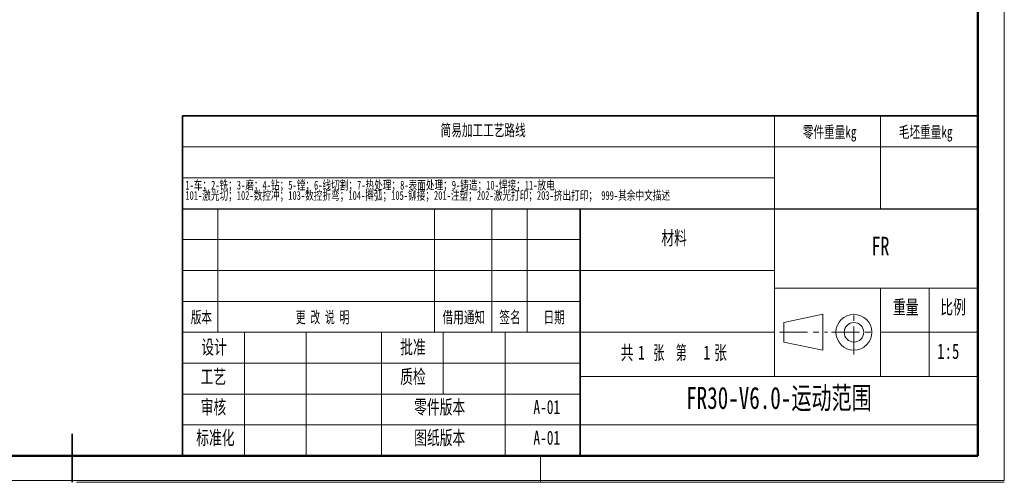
# Model space of a CAD drawing. Header units: millimetres. Extents: x 0 to 840, y 0 to 594.
# Tile 12 of 25: x 394 to 840, y 0 to 209. Entities that reach past the tile are written whole.
import ezdxf

# ---------------------------------------------------------------- set-up
doc = ezdxf.new("R2010")
doc.units = ezdxf.units.MM
doc.linetypes.add('CENTERX2', pattern=[20.32, 12.7, -2.54, 2.54, -2.54])
doc.layers.get('0').update_dxf_attribs({"lineweight": 18})
doc.layers.add('细线层', color=7, linetype='Continuous', lineweight=25)
doc.styles.add('SLDTEXTSTYLE0', font='txt', dxfattribs={"width": 0.7})
doc.styles.add('SLDTEXTSTYLE1', font='txt', dxfattribs={"width": 0.7})
doc.styles.add('SLDTEXTSTYLE2', font='txt', dxfattribs={"width": 0.614286})
doc.styles.add('SLDTEXTSTYLE3', font='txt', dxfattribs={"width": 0.6})

# ---------------------------------------------------------------- blocks, each defined once
blk = doc.blocks.new('SW_NOTE_1')
at = {"color": 0, "linetype": 'Continuous', "lineweight": 0, "attachment_point": 2}
for s, insert, char_height, width, style in [('共', (2.18, 4.09), 3.17, 5.8604, 'SLDTEXTSTYLE0'), ('张  第', (11.91, 4.09), 3.175, 15.6444, 'SLDTEXTSTYLE3'), ('张', (23.35, 4.09), 3.17, 5.6866, 'SLDTEXTSTYLE0'), ('1', (5.42, 4.09), 3.17, 2.4584, 'SLDTEXTSTYLE1'), ('1', (20.24, 4.09), 3.17, 1.8128, 'SLDTEXTSTYLE1')]:
    blk.add_mtext(s, dxfattribs=dict(at, insert=insert, char_height=char_height, width=width, style=style))
blk = doc.blocks.new('SW_NOTE_2')
at = {"color": 0, "linetype": 'Continuous', "lineweight": 0, "char_height": 2, "attachment_point": 1, "style": 'SLDTEXTSTYLE0'}
for s, insert, width in [('1-车；2-铣；3-磨；4-钻；5-镗；6-线切割；7-热处理；8-表面处理；9-铸造；10-焊接；11-放电', (0, 2.58), 171.5039), ('101-激光切；102-数控冲；103-数控折弯；104-擀弧；105-铆接；201-注塑；202-激光打印；203-挤出打印； 999-其余中文描述', (0, 0.25), 225.6425)]:
    blk.add_mtext(s, dxfattribs=dict(at, insert=insert, width=width))

msp = doc.modelspace()

# ---------------------------------------------------------------- linework, layer by layer
at = {"color": 7, "linetype": 'Continuous', "lineweight": 18}
for p, q in [((839.986488, 594.39658), (839.986488, 0.39658)), ((735.992369, 151.582311), (735.992369, 165.582311)), ((783.992369, 151.582311), (783.992369, 165.582311)), ((467.992369, 151.582311), (827.992369, 151.582311)), ((735.992369, 123.582311), (735.992369, 151.582311)), ((783.992369, 123.582311), (783.992369, 151.582311)), ((735.992369, 137.582311), (467.992369, 137.582311)), ((483.992369, 67.582311), (483.992369, 123.582311)), ((581.992369, 67.582311), (581.992369, 123.582311)), ((607.992369, 67.582311), (607.992369, 123.582311)), ((623.992369, 67.582311), (623.992369, 123.582311)), ((735.992369, 123.582311), (735.992369, 47.582311)), ((647.992369, 109.582311), (467.992369, 109.582311)), ((647.992369, 95.582311), (467.992369, 95.582311)), ((647.992369, 95.582311), (735.992369, 95.582311)), ((827.992369, 87.582311), (735.992369, 87.582311)), ((783.992369, 87.582311), (783.992369, 47.582311)), ((805.992369, 87.582311), (805.992369, 47.582311)), ((647.992369, 81.582311), (467.992369, 81.582311)), ((740.240494, 71.999871), (757.901982, 75.711361)), ((740.240494, 71.999871), (740.240494, 63.164751)), ((757.901982, 75.711361), (757.901982, 59.453261)), ((735.992369, 67.582311), (467.992369, 67.582311)), ((495.992369, 11.582311), (495.992369, 67.582311)), ((523.992369, 11.582311), (523.992369, 67.582311)), ((557.992369, 11.582311), (557.992369, 67.582311)), ((585.992369, 39.582311), (585.992369, 67.582311)), ((613.992369, 11.582311), (613.992369, 67.582311)), ((783.992369, 67.582311), (827.992369, 67.582311)), ((740.240494, 63.164751), (757.901982, 59.453261)), ((647.992369, 53.582311), (467.992369, 53.582311)), ((735.992369, 47.582311), (647.992369, 47.582311)), ((827.992369, 47.582311), (735.992369, 47.582311)), ((647.992369, 39.582311), (467.992369, 39.582311)), ((647.992369, 25.582311), (467.992369, 25.582311)), ((629.992369, 11.582311), (629.992369, -0.417689)), ((-0.000512, 0.39658), (839.986488, 0.39658)), ((419.992369, -0.417689), (839.992369, -0.417689))]:
    msp.add_line(p, q, dxfattribs=at)
at = {"color": 7, "linetype": 'Continuous', "lineweight": 50}
for p, q in [((827.992369, 11.582311), (827.992369, 581.582311)), ((47.992369, 11.582311), (827.992369, 11.582311)), ((467.992369, 11.582311), (827.992369, 11.582311))]:
    msp.add_line(p, q, dxfattribs=at)
at = {"color": 7, "linetype": 'Continuous', "lineweight": 35}
for p, q in [((467.992369, 123.582311), (467.992369, 165.582311)), ((467.992369, 165.582311), (827.992369, 165.582311)), ((467.992369, 123.582311), (467.992369, 11.582311)), ((647.992369, 123.582311), (647.992369, 11.582311)), ((827.992369, 123.582311), (827.992369, 11.582311)), ((417.992369, 21.582311), (417.992369, -0.417689)), ((827.992369, 11.582311), (467.992369, 11.582311))]:
    msp.add_line(p, q, dxfattribs=at)
at = {"color": 7, "linetype": 'Continuous', "lineweight": 25}
msp.add_line((467.992369, 123.582311), (827.992369, 123.582311), dxfattribs=at)
at = {"color": 7, "linetype": 'CENTERX2', "lineweight": 18}
for p, q in [((771.907227, 57.453261), (771.907227, 77.711361)), ((738.240494, 67.582311), (759.901982, 67.582311)), ((761.778176, 67.582311), (782.036277, 67.582311))]:
    msp.add_line(p, q, dxfattribs=at)
at = {"color": 7, "linetype": 'Continuous', "lineweight": 18}
for radius in [8.12905, 4.41756]:
    msp.add_circle((771.907227, 67.582311), radius, dxfattribs=at)
at = {"layer": '细线层', "color": 7, "lineweight": 18}
msp.add_line((647.992369, 25.582311), (827.992369, 25.582311), dxfattribs=at)

# ---------------------------------------------------------------- block references
at = {"color": 7, "linetype": 'Continuous', "lineweight": 0, "xscale": 2, "yscale": 2, "zscale": 2}
for name, p in [('SW_NOTE_2', (469.227187, 131.093544)), ('SW_NOTE_1', (664.836804, 53.362977))]:
    msp.add_blockref(name, p, dxfattribs=at)

# ---------------------------------------------------------------- texts
at = {"color": 7, "linetype": 'Continuous', "lineweight": 0, "attachment_point": 2}
for s, insert, char_height, width, style in [('简易加工工艺路线', (604.05043, 161.812378), 5.2916667, 83.39548417, 'SLDTEXTSTYLE0'), ('零件重量kg', (760.910811, 161.016843), 5.2916667, 52.18943203, 'SLDTEXTSTYLE0'), ('毛坯重量kg', (804.383103, 161.016843), 5.2916667, 52.18943203, 'SLDTEXTSTYLE0'), ('材料', (690.501389, 113.522331), 6.35, 24.4847486, 'SLDTEXTSTYLE0'), ('FR', (783.938068, 110.864996), 8.4666667, 16.22383613, 'SLDTEXTSTYLE1'), ('重量', (795.392418, 82.144972), 6.35, 24.38541899, 'SLDTEXTSTYLE0'), ('比例', (816.793847, 82.144972), 6.35, 22.49815642, 'SLDTEXTSTYLE0'), ('版本', (476.503228, 77.037055), 5.2916667, 20.23840782, 'SLDTEXTSTYLE0'), ('更 改 说 明', (531.354543, 77.037055), 5.2916667, 49.64875632, 'SLDTEXTSTYLE2'), ('借用通知', (595.282774, 77.037055), 5.2916667, 41.13901304, 'SLDTEXTSTYLE0'), ('签名', (616.212845, 77.037055), 5.2916667, 19.41066108, 'SLDTEXTSTYLE0'), ('日期', (636.212865, 77.037055), 5.2916667, 18.25181564, 'SLDTEXTSTYLE0'), ('设计', (482.256942, 64.039608), 6.35, 24.18675978, 'SLDTEXTSTYLE0'), ('批准', (572.256962, 64.039608), 6.35, 24.38541899, 'SLDTEXTSTYLE0'), ('1:5', (814.625097, 62.500446), 7, 18.55977654, 'SLDTEXTSTYLE1'), ('工艺', (481.937497, 50.644005), 6.35, 23.98810056, 'SLDTEXTSTYLE0'), ('质检', (572.256962, 50.644005), 6.35, 24.33575419, 'SLDTEXTSTYLE0'), ('FR30-V6.0-运动范围', (737.968226, 42.843378), 10, 228.30167598, 'SLDTEXTSTYLE0'), ('审核', (481.937497, 36.872289), 6.35, 23.54111732, 'SLDTEXTSTYLE0'), ('零件版本', (584.371367, 36.872289), 6.35, 49.71446927, 'SLDTEXTSTYLE0'), ('A-01', (632.857983, 36.87229), 6.35, 24.03776536, 'SLDTEXTSTYLE1'), ('标准化', (482.825816, 22.970825), 6.35, 37.04994413, 'SLDTEXTSTYLE0'), ('图纸版本', (584.371367, 22.970825), 6.35, 48.52251397, 'SLDTEXTSTYLE0'), ('A-01', (632.857983, 22.970825), 6.35, 24.03776536, 'SLDTEXTSTYLE1')]:
    msp.add_mtext(s, dxfattribs=dict(at, insert=insert, char_height=char_height, width=width, style=style))

doc.saveas('drawing.dxf')
